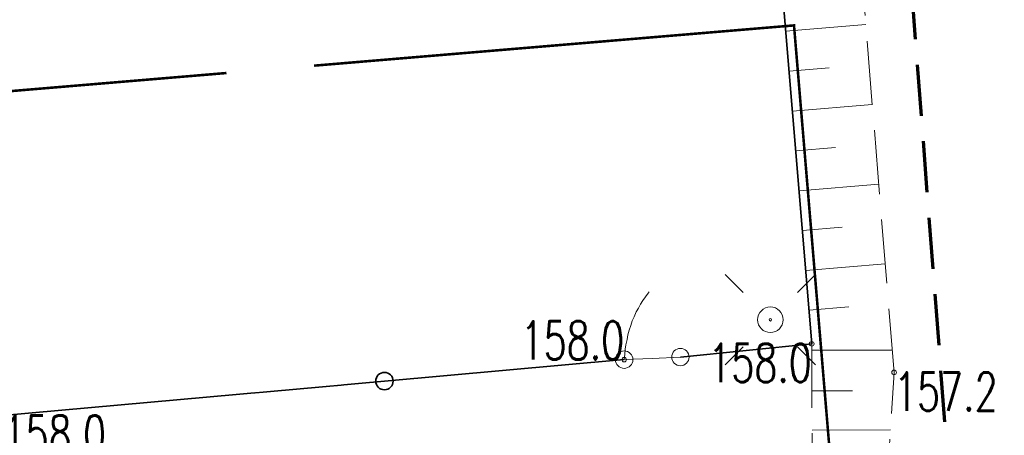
# Model space of a CAD drawing. Header units: metres. Extents: x 7493319 to 7493540, y 5986548 to 5986696.
# Tile 26 of 30: x 7493399 to 7493418, y 5986668 to 5986676. Entities that reach past the tile are written whole.
import ezdxf
from ezdxf.enums import TextEntityAlignment as Align

# ---------------------------------------------------------------- set-up
doc = ezdxf.new("R2010")
doc.units = ezdxf.units.M
doc.header["$MEASUREMENT"] = 0
for name, pattern in [('1_1', [0]), ('1_OTRK', [1.75, 1.25, -0.5]), ('1_OTRKG', [1.75, 1.25, -0.5]), ('2', [1.5, 1, -0.5]), ('HIDDEN2', [4.7625, 3.175, -1.5875])]:
    doc.linetypes.add(name, pattern=pattern)
doc.layers.get('0').update_dxf_attribs({"color": 250, "linetype": 'CONTINUOUS', "lineweight": 100})
doc.layers.add('_k_niewidoczna', color=72, linetype='CONTINUOUS', lineweight=9, plot=False)
for name, color, linetype, lineweight in [('_k_widok', 7, 'CONTINUOUS', 18), ('_k_wymiar', 7, 'CONTINUOUS', 13), ('_k_zarys', 7, 'HIDDEN2', 20), ('_k_ściany', 7, 'CONTINUOUS', 35), ('OTO_L_0', 7, 'CONTINUOUS', 35), ('OTO_L_2', 7, 'CONTINUOUS', 18), ('OTR_L_1', 7, '1_OTRK', 18), ('OTR_T_1', 7, 'CONTINUOUS', 18), ('SUE_T_3', 7, 'CONTINUOUS', 18)]:
    doc.layers.add(name, color=color, linetype=linetype, lineweight=lineweight)
doc.layers.add('ZASIEG_L_0', color=7, linetype='2', lineweight=70, true_color=0x2cd341)
doc.styles.add('GENERATED_STYLE_1', font='msgothic.ttc')
doc.styles.get("Standard").update_dxf_attribs({"font": 'Simplex.SHX', "width": 0.75})

# ---------------------------------------------------------------- blocks, each defined once
blk = doc.blocks.new('2_OTRN')
at = {"linetype": 'Continuous'}
blk.add_circle((0, 0), 0.045, dxfattribs=at)
blk = doc.blocks.new('4_SUEO_W')
at = {"linetype": 'Continuous'}
for p, q in [((-0.53035, 0.53035), (-0.8839, 0.8839)), ((0.53035, 0.53035), (0.8839, 0.8839)), ((-0.53035, -0.53035), (-0.8839, -0.8839)), ((0.53035, -0.53035), (0.8839, -0.8839))]:
    blk.add_line(p, q, dxfattribs=at)
blk.add_circle((0, 0), 0.025, dxfattribs=at)
blk = doc.blocks.new('4_SUPP')
at = {"linetype": 'Continuous'}
blk.add_circle((0, 0), 0.25, dxfattribs=at)
blk = doc.blocks.new('42221')
at = {"layer": '_k_niewidoczna', "color": 1, "lineweight": 20, "insert": (-3.507, -0.137), "char_height": 0.24, "width": 11.63444, "attachment_point": 1, "line_spacing_factor": 1.55, "style": 'GENERATED_STYLE_1', "bg_fill": 2}
blk.add_mtext('\\A1;{\\f@MS Gothic|b0|i0|c238|p49;\\C256;\\P\\pxi-1,l1,t5;^I^I42221\\P\\pi-4,l4;^I}', dxfattribs=at)
blk = doc.blocks.new('PZ')
at = {"layer": '_k_wymiar', "xscale": -1, "rotation": 270}
blk.add_blockref('42221', (-3.302, -0.237), dxfattribs=at)
blk = doc.blocks.new('dz_89')
at = {"layer": '_k_zarys', "color": 6, "ltscale": 0.7, "const_width": 0.05}
blk.add_lwpolyline([(6.603, 40.543), (6.603, 40.543), (68.502, 43.426), (72.464, -41.627), (50.081, -44.586), (41.261, -42.547), (32.734, -54.97), (26.769, -58.21), (-7.837, -62.869), (-10.81, -30.016), (5.084, -30.196), (5.148, -5.572), (5.752, 14.49), (6.603, 40.543), (6.603, 40.543)], dxfattribs=at)
at = {"layer": '_k_widok', "rotation": 2.995343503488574}
blk.add_blockref('PZ', (62.812, 35.405), dxfattribs=at)

msp = doc.modelspace()

# ---------------------------------------------------------------- block references
at = {"layer": '_k_ściany', "rotation": 2.126854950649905}
msp.add_blockref('dz_89', (7493346.843, 5986629.826), dxfattribs=at)

# ---------------------------------------------------------------- next in the draw order: linework, layer by layer
at = {"layer": 'OTO_L_0'}
for p, q in [((7493414.034, 5986669.539), (7493413.412, 5986677.014)), ((7493411.464, 5986669.279), (7493414.034, 5986669.539)), ((7493405.675, 5986668.809), (7493410.364, 5986669.229)), ((7493398.204, 5986668.139), (7493405.675, 5986668.809))]:
    msp.add_line(p, q, dxfattribs=at)
msp.add_circle((7493405.675, 5986668.809), 0.17, dxfattribs=at)
at = {"layer": 'OTO_L_2'}
for p, q in [((7493410.834, 5986670.532), (7493410.855, 5986670.553)), ((7493410.683, 5986670.315), (7493410.731, 5986670.387)), ((7493410.731, 5986670.387), (7493410.779, 5986670.46)), ((7493410.779, 5986670.46), (7493410.834, 5986670.532)), ((7493410.601, 5986670.161), (7493410.642, 5986670.233)), ((7493410.642, 5986670.233), (7493410.683, 5986670.315)), ((7493410.496, 5986669.896), (7493410.521, 5986669.987)), ((7493410.521, 5986669.987), (7493410.561, 5986670.069)), ((7493410.561, 5986670.069), (7493410.601, 5986670.161)), ((7493410.438, 5986669.713), (7493410.463, 5986669.805)), ((7493410.463, 5986669.805), (7493410.496, 5986669.896)), ((7493410.395, 5986669.521), (7493410.42, 5986669.622)), ((7493410.42, 5986669.622), (7493410.438, 5986669.713)), ((7493410.375, 5986669.33), (7493410.385, 5986669.431)), ((7493410.385, 5986669.431), (7493410.395, 5986669.521)), ((7493410.364, 5986669.229), (7493410.375, 5986669.33)), ((7493410.364, 5986669.229), (7493410.914, 5986669.254)), ((7493410.914, 5986669.254), (7493411.464, 5986669.279))]:
    msp.add_line(p, q, dxfattribs=at)
for centre in [(7493410.364, 5986669.229), (7493411.464, 5986669.279)]:
    msp.add_circle(centre, 0.17, dxfattribs=at)
at = {"layer": 'OTR_L_1', "linetype": '1_OTRKG'}
for p, q in [((7493412.106, 5986692.699), (7493414.034, 5986669.539)), ((7493414.034, 5986669.539), (7493414.044, 5986666.389))]:
    msp.add_line(p, q, dxfattribs=at)
at = {"layer": 'OTR_L_1', "linetype": '1_OTRK'}
for p, q in [((7493415.644, 5986668.979), (7493414.434, 5986683.819)), ((7493415.484, 5986666.429), (7493415.644, 5986668.979))]:
    msp.add_line(p, q, dxfattribs=at)
at = {"layer": 'OTR_L_1', "linetype": '1_1'}
for p, q in [((7493413.525, 5986675.653), (7493415.09, 5986675.783)), ((7493413.591, 5986674.871), (7493414.372, 5986674.936)), ((7493413.656, 5986674.09), (7493415.217, 5986674.22)), ((7493413.72, 5986673.31), (7493414.501, 5986673.375)), ((7493413.785, 5986672.531), (7493415.344, 5986672.661)), ((7493413.85, 5986671.752), (7493414.629, 5986671.817)), ((7493413.915, 5986670.974), (7493415.471, 5986671.103)), ((7493413.98, 5986670.196), (7493414.757, 5986670.261)), ((7493414.035, 5986669.412), (7493415.609, 5986669.417)), ((7493414.037, 5986668.619), (7493414.83, 5986668.622)), ((7493414.04, 5986667.852), (7493415.574, 5986667.857))]:
    msp.add_line(p, q, dxfattribs=at)
at = {"layer": 'ZASIEG_L_0', "linetype": '2'}
msp.add_line((7493423.404, 5986579.774), (7493415.426, 5986683.813), dxfattribs=at)

# ---------------------------------------------------------------- next in the draw order: block references
at = {"layer": 'OTR_T_1'}
for p in [(7493414.034, 5986669.539), (7493410.364, 5986669.229), (7493415.644, 5986668.979)]:
    msp.add_blockref('2_OTRN', p, dxfattribs=at)
at = {"layer": 'SUE_T_3'}
for name in ['4_SUEO_W', '4_SUPP']:
    msp.add_blockref(name, (7493413.224, 5986670.009), dxfattribs=at)

# ---------------------------------------------------------------- next in the draw order: texts
at = {"layer": 'OTR_T_1', "lineweight": 9, "width": 0.7}
msp.add_text('158.0', height=0.75, dxfattribs=at).set_placement((7493410.364, 5986669.229), align=Align.RIGHT)
msp.add_text('158.0', height=0.75, dxfattribs=at).set_placement((7493414.034, 5986669.539), align=Align.TOP_RIGHT)
for s, p in [('157.2', (7493415.644, 5986668.979)), ('158.0', (7493398.204, 5986668.139))]:
    msp.add_text(s, height=0.75, dxfattribs=at).set_placement(p, align=Align.TOP_LEFT)

doc.saveas('drawing.dxf')
